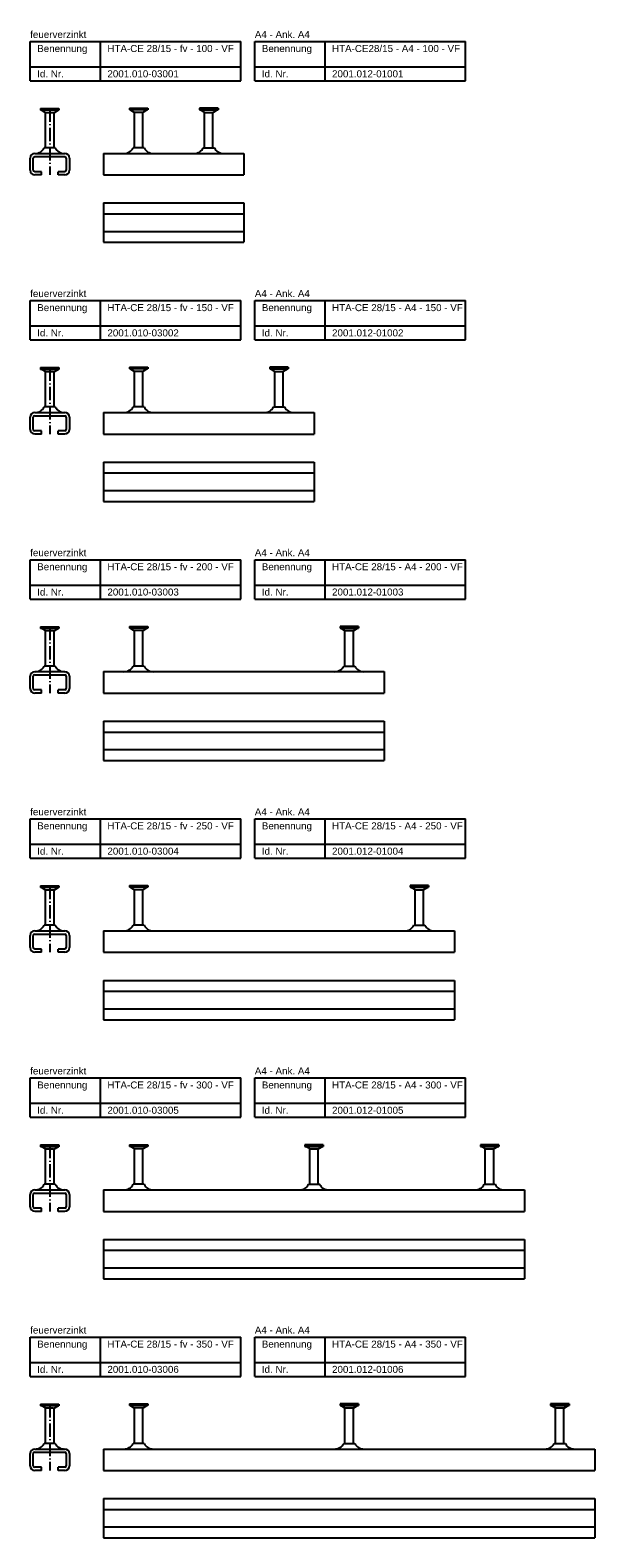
# Model space of a CAD drawing. Header units: millimetres. Extents: x 6200 to 12322, y 378 to 2559.
# Tile 4 of 6: x 6200 to 6602, y 1485 to 2559. Entities that reach past the tile are written whole.
import ezdxf

# ---------------------------------------------------------------- set-up
doc = ezdxf.new("R2010")
doc.units = ezdxf.units.MM
doc.header["$LTSCALE"] = 10
doc.linetypes.add('AM_DIN_G_W050x2', pattern=[6.875, 4.75, -0.875, 0.375, -0.875])
doc.layers.add('HALFEN', color=2, linetype='CONTINUOUS')
doc.styles.add('ARIAL50', font='arial.ttf', dxfattribs={"height": 5})

msp = doc.modelspace()

# ---------------------------------------------------------------- linework, layer by layer
at = {"layer": 'HALFEN'}
for p, q in [((6200.2, 2550.7), (6350.2, 2550.7)), ((6200.2, 2522.7), (6200.2, 2550.7)), ((6250.2, 2522.7), (6250.2, 2550.7)), ((6350.2, 2522.7), (6350.2, 2550.7)), ((6360.2, 2550.7), (6510.2, 2550.7)), ((6360.2, 2522.7), (6360.2, 2550.7)), ((6410.2, 2522.7), (6410.2, 2550.7)), ((6510.2, 2522.7), (6510.2, 2550.7)), ((6200.2, 2532.7), (6350.2, 2532.7)), ((6360.2, 2532.7), (6510.2, 2532.7)), ((6200.2, 2522.7), (6350.2, 2522.7)), ((6360.2, 2522.7), (6510.2, 2522.7)), ((6207.6, 2503), (6220.7, 2503)), ((6207.6, 2503), (6207.6, 2501.7)), ((6220.7, 2501.7), (6207.6, 2501.7)), ((6210.9, 2500.2), (6208.2, 2501.7)), ((6211.1, 2502.8), (6211.1, 2501.9)), ((6217.2, 2502.8), (6217.2, 2501.9)), ((6217.5, 2500.2), (6220.2, 2501.7)), ((6220.7, 2503), (6220.7, 2501.7)), ((6270.9, 2503.2), (6284, 2503.2)), ((6270.9, 2503.2), (6270.9, 2502)), ((6284, 2502), (6270.9, 2502)), ((6274.1, 2500.4), (6271.4, 2502)), ((6274.4, 2503.1), (6274.4, 2502.1)), ((6280.5, 2503.1), (6280.5, 2502.1)), ((6280.7, 2500.4), (6283.4, 2502)), ((6284, 2503.2), (6284, 2502)), ((6334, 2503.2), (6320.9, 2503.2)), ((6320.9, 2503.2), (6320.9, 2502)), ((6320.9, 2502), (6334, 2502)), ((6324.1, 2500.4), (6321.4, 2502)), ((6324.4, 2503.1), (6324.4, 2502.1)), ((6330.5, 2503.1), (6330.5, 2502.1)), ((6330.7, 2500.4), (6333.4, 2502)), ((6334, 2503.2), (6334, 2502)), ((6211.2, 2475), (6211.2, 2499.7)), ((6216.9, 2500), (6211.4, 2500)), ((6217.2, 2475), (6217.2, 2499.7)), ((6274.4, 2475), (6274.4, 2499.9)), ((6280.2, 2500.2), (6274.6, 2500.2)), ((6280.4, 2475), (6280.4, 2499.9)), ((6324.4, 2475), (6324.4, 2499.9)), ((6324.6, 2500.2), (6330.2, 2500.2)), ((6330.4, 2475), (6330.4, 2499.9)), ((6203.4, 2471), (6224.9, 2471)), ((6218.1, 2475), (6210.2, 2475)), ((6252.4, 2471), (6352.4, 2471)), ((6252.4, 2471), (6252.4, 2455.7)), ((6281.4, 2475), (6273.5, 2475)), ((6323.5, 2475), (6331.4, 2475)), ((6352.4, 2471), (6352.4, 2455.7)), ((6200.2, 2459), (6200.2, 2467.7)), ((6202.4, 2459), (6202.4, 2467.7)), ((6203.4, 2468.7), (6224.9, 2468.7)), ((6225.9, 2467.7), (6225.9, 2459)), ((6228.2, 2467.7), (6228.2, 2459)), ((6208.2, 2458), (6203.4, 2458)), ((6208.2, 2455.7), (6203.4, 2455.7)), ((6208.2, 2455.7), (6208.2, 2458)), ((6220.2, 2455.7), (6220.2, 2458)), ((6224.9, 2458), (6220.2, 2458)), ((6224.9, 2455.7), (6220.2, 2455.7)), ((6252.4, 2455.7), (6352.4, 2455.7)), ((6252.4, 2435.7), (6352.4, 2435.7)), ((6252.4, 2435.7), (6252.4, 2407.7)), ((6252.4, 2428), (6352.4, 2428)), ((6352.4, 2435.7), (6352.4, 2407.7)), ((6252.4, 2415.5), (6352.4, 2415.5)), ((6252.4, 2407.7), (6352.4, 2407.7)), ((6200.2, 2366.2), (6350.2, 2366.2)), ((6200.2, 2338.2), (6200.2, 2366.2)), ((6250.2, 2338.2), (6250.2, 2366.2)), ((6350.2, 2338.2), (6350.2, 2366.2)), ((6360.2, 2366.2), (6510.2, 2366.2)), ((6360.2, 2338.2), (6360.2, 2366.2)), ((6410.2, 2338.2), (6410.2, 2366.2)), ((6510.2, 2338.2), (6510.2, 2366.2)), ((6200.2, 2348.2), (6350.2, 2348.2)), ((6360.2, 2348.2), (6510.2, 2348.2)), ((6200.2, 2338.2), (6350.2, 2338.2)), ((6360.2, 2338.2), (6510.2, 2338.2)), ((6207.6, 2318.5), (6220.7, 2318.5)), ((6207.6, 2318.5), (6207.6, 2317.2)), ((6220.7, 2317.2), (6207.6, 2317.2)), ((6210.9, 2315.7), (6208.2, 2317.2)), ((6211.1, 2318.3), (6211.1, 2317.4)), ((6211.2, 2290.5), (6211.2, 2315.2)), ((6216.9, 2315.5), (6211.4, 2315.5)), ((6217.2, 2318.3), (6217.2, 2317.4)), ((6217.2, 2290.5), (6217.2, 2315.2)), ((6217.5, 2315.7), (6220.2, 2317.2)), ((6220.7, 2318.5), (6220.7, 2317.2)), ((6270.9, 2318.7), (6284, 2318.7)), ((6270.9, 2318.7), (6270.9, 2317.5)), ((6284, 2317.5), (6270.9, 2317.5)), ((6274.1, 2315.9), (6271.4, 2317.5)), ((6274.4, 2318.6), (6274.4, 2317.6)), ((6274.4, 2290.5), (6274.4, 2315.4)), ((6280.2, 2315.7), (6274.6, 2315.7)), ((6280.4, 2290.5), (6280.4, 2315.4)), ((6280.5, 2318.6), (6280.5, 2317.6)), ((6280.7, 2315.9), (6283.4, 2317.5)), ((6284, 2318.7), (6284, 2317.5)), ((6384, 2318.7), (6370.9, 2318.7)), ((6370.9, 2318.7), (6370.9, 2317.5)), ((6370.9, 2317.5), (6384, 2317.5)), ((6374.1, 2315.9), (6371.4, 2317.5)), ((6374.4, 2318.6), (6374.4, 2317.6)), ((6374.4, 2290.5), (6374.4, 2315.4)), ((6374.6, 2315.7), (6380.2, 2315.7)), ((6380.4, 2290.5), (6380.4, 2315.4)), ((6380.5, 2318.6), (6380.5, 2317.6)), ((6380.7, 2315.9), (6383.4, 2317.5)), ((6384, 2318.7), (6384, 2317.5)), ((6218.1, 2290.5), (6210.2, 2290.5)), ((6281.4, 2290.5), (6273.5, 2290.5)), ((6373.5, 2290.5), (6381.4, 2290.5)), ((6200.2, 2274.5), (6200.2, 2283.2)), ((6202.4, 2274.5), (6202.4, 2283.2)), ((6203.4, 2286.5), (6224.9, 2286.5)), ((6203.4, 2284.2), (6224.9, 2284.2)), ((6225.9, 2283.2), (6225.9, 2274.5)), ((6228.2, 2283.2), (6228.2, 2274.5)), ((6252.4, 2286.5), (6402.4, 2286.5)), ((6252.4, 2286.5), (6252.4, 2271.2)), ((6402.4, 2286.5), (6402.4, 2271.2)), ((6208.2, 2273.5), (6203.4, 2273.5)), ((6208.2, 2271.2), (6203.4, 2271.2)), ((6208.2, 2271.2), (6208.2, 2273.5)), ((6220.2, 2271.2), (6220.2, 2273.5)), ((6224.9, 2273.5), (6220.2, 2273.5)), ((6224.9, 2271.2), (6220.2, 2271.2)), ((6252.4, 2271.2), (6402.4, 2271.2)), ((6252.4, 2251.2), (6402.4, 2251.2)), ((6252.4, 2251.2), (6252.4, 2223.2)), ((6402.4, 2251.2), (6402.4, 2223.2)), ((6252.4, 2243.5), (6402.4, 2243.5)), ((6252.4, 2231), (6402.4, 2231)), ((6252.4, 2223.2), (6402.4, 2223.2)), ((6200.2, 2181.7), (6350.2, 2181.7)), ((6200.2, 2153.7), (6200.2, 2181.7)), ((6250.2, 2153.7), (6250.2, 2181.7)), ((6350.2, 2153.7), (6350.2, 2181.7)), ((6360.2, 2181.7), (6510.2, 2181.7)), ((6360.2, 2153.7), (6360.2, 2181.7)), ((6410.2, 2153.7), (6410.2, 2181.7)), ((6510.2, 2153.7), (6510.2, 2181.7)), ((6200.2, 2163.7), (6350.2, 2163.7)), ((6360.2, 2163.7), (6510.2, 2163.7)), ((6200.2, 2153.7), (6350.2, 2153.7)), ((6360.2, 2153.7), (6510.2, 2153.7)), ((6207.6, 2134), (6220.7, 2134)), ((6207.6, 2134), (6207.6, 2132.7)), ((6220.7, 2132.7), (6207.6, 2132.7)), ((6210.9, 2131.2), (6208.2, 2132.7)), ((6211.1, 2133.8), (6211.1, 2132.9)), ((6211.2, 2106), (6211.2, 2130.7)), ((6216.9, 2131), (6211.4, 2131)), ((6217.2, 2133.8), (6217.2, 2132.9)), ((6217.2, 2106), (6217.2, 2130.7)), ((6217.5, 2131.2), (6220.2, 2132.7)), ((6220.7, 2134), (6220.7, 2132.7)), ((6270.9, 2134.2), (6284, 2134.2)), ((6270.9, 2134.2), (6270.9, 2133)), ((6284, 2133), (6270.9, 2133)), ((6274.1, 2131.4), (6271.4, 2133)), ((6274.4, 2134.1), (6274.4, 2133.1)), ((6274.4, 2106), (6274.4, 2130.9)), ((6280.2, 2131.2), (6274.6, 2131.2)), ((6280.4, 2106), (6280.4, 2130.9)), ((6280.5, 2134.1), (6280.5, 2133.1)), ((6280.7, 2131.4), (6283.4, 2133)), ((6284, 2134.2), (6284, 2133)), ((6434, 2134.2), (6420.9, 2134.2)), ((6420.9, 2134.2), (6420.9, 2133)), ((6420.9, 2133), (6434, 2133)), ((6424.1, 2131.4), (6421.4, 2133)), ((6424.4, 2134.1), (6424.4, 2133.1)), ((6424.4, 2106), (6424.4, 2130.9)), ((6424.6, 2131.2), (6430.2, 2131.2)), ((6430.4, 2106), (6430.4, 2130.9)), ((6430.5, 2134.1), (6430.5, 2133.1)), ((6430.7, 2131.4), (6433.4, 2133)), ((6434, 2134.2), (6434, 2133)), ((6218.1, 2106), (6210.2, 2106)), ((6281.4, 2106), (6273.5, 2106)), ((6423.5, 2106), (6431.4, 2106)), ((6200.2, 2090), (6200.2, 2098.7)), ((6202.4, 2090), (6202.4, 2098.7)), ((6203.4, 2102), (6224.9, 2102)), ((6203.4, 2099.7), (6224.9, 2099.7)), ((6225.9, 2098.7), (6225.9, 2090)), ((6228.2, 2098.7), (6228.2, 2090)), ((6252.4, 2102), (6452.4, 2102)), ((6252.4, 2102), (6252.4, 2086.7)), ((6452.4, 2102), (6452.4, 2086.7)), ((6208.2, 2089), (6203.4, 2089)), ((6208.2, 2086.7), (6203.4, 2086.7)), ((6208.2, 2086.7), (6208.2, 2089)), ((6220.2, 2086.7), (6220.2, 2089)), ((6224.9, 2089), (6220.2, 2089)), ((6224.9, 2086.7), (6220.2, 2086.7)), ((6252.4, 2086.7), (6452.4, 2086.7)), ((6252.4, 2066.7), (6452.4, 2066.7)), ((6252.4, 2066.7), (6252.4, 2038.7)), ((6452.4, 2066.7), (6452.4, 2038.7)), ((6252.4, 2059), (6452.4, 2059)), ((6252.4, 2046.5), (6452.4, 2046.5)), ((6252.4, 2038.7), (6452.4, 2038.7)), ((6200.2, 1997.2), (6350.2, 1997.2)), ((6200.2, 1969.2), (6200.2, 1997.2)), ((6250.2, 1969.2), (6250.2, 1997.2)), ((6350.2, 1969.2), (6350.2, 1997.2)), ((6360.2, 1997.2), (6510.2, 1997.2)), ((6360.2, 1969.2), (6360.2, 1997.2)), ((6410.2, 1969.2), (6410.2, 1997.2)), ((6510.2, 1969.2), (6510.2, 1997.2)), ((6200.2, 1979.2), (6350.2, 1979.2)), ((6360.2, 1979.2), (6510.2, 1979.2)), ((6200.2, 1969.2), (6350.2, 1969.2)), ((6360.2, 1969.2), (6510.2, 1969.2)), ((6207.6, 1949.5), (6220.7, 1949.5)), ((6207.6, 1949.5), (6207.6, 1948.2)), ((6220.7, 1948.2), (6207.6, 1948.2)), ((6210.9, 1946.7), (6208.2, 1948.2)), ((6211.1, 1949.3), (6211.1, 1948.4)), ((6211.2, 1921.5), (6211.2, 1946.2)), ((6216.9, 1946.5), (6211.4, 1946.5)), ((6217.2, 1949.3), (6217.2, 1948.4)), ((6217.2, 1921.5), (6217.2, 1946.2)), ((6217.5, 1946.7), (6220.2, 1948.2)), ((6220.7, 1949.5), (6220.7, 1948.2)), ((6270.9, 1949.7), (6284, 1949.7)), ((6270.9, 1949.7), (6270.9, 1948.5)), ((6284, 1948.5), (6270.9, 1948.5)), ((6274.1, 1946.9), (6271.4, 1948.5)), ((6274.4, 1949.6), (6274.4, 1948.6)), ((6274.4, 1921.5), (6274.4, 1946.4)), ((6280.2, 1946.7), (6274.6, 1946.7)), ((6280.4, 1921.5), (6280.4, 1946.4)), ((6280.5, 1949.6), (6280.5, 1948.6)), ((6280.7, 1946.9), (6283.4, 1948.5)), ((6284, 1949.7), (6284, 1948.5)), ((6484, 1949.7), (6470.9, 1949.7)), ((6470.9, 1949.7), (6470.9, 1948.5)), ((6470.9, 1948.5), (6484, 1948.5)), ((6474.1, 1946.9), (6471.4, 1948.5)), ((6474.4, 1949.6), (6474.4, 1948.6)), ((6474.4, 1921.5), (6474.4, 1946.4)), ((6474.6, 1946.7), (6480.2, 1946.7)), ((6480.4, 1921.5), (6480.4, 1946.4)), ((6480.5, 1949.6), (6480.5, 1948.6)), ((6480.7, 1946.9), (6483.4, 1948.5)), ((6484, 1949.7), (6484, 1948.5)), ((6200.2, 1905.5), (6200.2, 1914.2)), ((6202.4, 1905.5), (6202.4, 1914.2)), ((6203.4, 1917.5), (6224.9, 1917.5)), ((6203.4, 1915.2), (6224.9, 1915.2)), ((6218.1, 1921.5), (6210.2, 1921.5)), ((6225.9, 1914.2), (6225.9, 1905.5)), ((6228.2, 1914.2), (6228.2, 1905.5)), ((6252.4, 1917.5), (6502.4, 1917.5)), ((6252.4, 1917.5), (6252.4, 1902.2)), ((6281.4, 1921.5), (6273.5, 1921.5)), ((6473.5, 1921.5), (6481.4, 1921.5)), ((6502.4, 1917.5), (6502.4, 1902.2)), ((6208.2, 1904.5), (6203.4, 1904.5)), ((6208.2, 1902.2), (6203.4, 1902.2)), ((6208.2, 1902.2), (6208.2, 1904.5)), ((6220.2, 1902.2), (6220.2, 1904.5)), ((6224.9, 1904.5), (6220.2, 1904.5)), ((6224.9, 1902.2), (6220.2, 1902.2)), ((6252.4, 1902.2), (6502.4, 1902.2)), ((6252.4, 1882.2), (6502.4, 1882.2)), ((6252.4, 1882.2), (6252.4, 1854.2)), ((6502.4, 1882.2), (6502.4, 1854.2)), ((6252.4, 1874.5), (6502.4, 1874.5)), ((6252.4, 1862), (6502.4, 1862)), ((6252.4, 1854.2), (6502.4, 1854.2)), ((6200.2, 1812.7), (6350.2, 1812.7)), ((6200.2, 1784.7), (6200.2, 1812.7)), ((6250.2, 1784.7), (6250.2, 1812.7)), ((6350.2, 1784.7), (6350.2, 1812.7)), ((6360.2, 1812.7), (6510.2, 1812.7)), ((6360.2, 1784.7), (6360.2, 1812.7)), ((6410.2, 1784.7), (6410.2, 1812.7)), ((6510.2, 1784.7), (6510.2, 1812.7)), ((6200.2, 1794.7), (6350.2, 1794.7)), ((6360.2, 1794.7), (6510.2, 1794.7)), ((6200.2, 1784.7), (6350.2, 1784.7)), ((6360.2, 1784.7), (6510.2, 1784.7)), ((6207.6, 1765), (6220.7, 1765)), ((6207.6, 1765), (6207.6, 1763.7)), ((6220.7, 1763.7), (6207.6, 1763.7)), ((6210.9, 1762.2), (6208.2, 1763.7)), ((6211.1, 1764.8), (6211.1, 1763.9)), ((6211.2, 1737), (6211.2, 1761.7)), ((6216.9, 1762), (6211.4, 1762)), ((6217.2, 1764.8), (6217.2, 1763.9)), ((6217.2, 1737), (6217.2, 1761.7)), ((6217.5, 1762.2), (6220.2, 1763.7)), ((6220.7, 1765), (6220.7, 1763.7)), ((6270.9, 1765.2), (6284, 1765.2)), ((6270.9, 1765.2), (6270.9, 1764)), ((6284, 1764), (6270.9, 1764)), ((6274.1, 1762.4), (6271.4, 1764)), ((6274.4, 1765.1), (6274.4, 1764.1)), ((6274.4, 1737), (6274.4, 1761.9)), ((6280.2, 1762.2), (6274.6, 1762.2)), ((6280.4, 1737), (6280.4, 1761.9)), ((6280.5, 1765.1), (6280.5, 1764.1)), ((6280.7, 1762.4), (6283.4, 1764)), ((6284, 1765.2), (6284, 1764)), ((6409, 1765.2), (6395.9, 1765.2)), ((6395.9, 1765.2), (6395.9, 1764)), ((6395.9, 1764), (6409, 1764)), ((6399.1, 1762.4), (6396.4, 1764)), ((6399.4, 1765.1), (6399.4, 1764.1)), ((6399.4, 1737), (6399.4, 1761.9)), ((6399.6, 1762.2), (6405.2, 1762.2)), ((6405.4, 1737), (6405.4, 1761.9)), ((6405.5, 1765.1), (6405.5, 1764.1)), ((6405.7, 1762.4), (6408.4, 1764)), ((6409, 1765.2), (6409, 1764)), ((6534, 1765.2), (6520.9, 1765.2)), ((6520.9, 1765.2), (6520.9, 1764)), ((6520.9, 1764), (6534, 1764)), ((6524.1, 1762.4), (6521.4, 1764)), ((6524.4, 1765.1), (6524.4, 1764.1)), ((6524.4, 1737), (6524.4, 1761.9)), ((6524.6, 1762.2), (6530.2, 1762.2)), ((6530.4, 1737), (6530.4, 1761.9)), ((6530.5, 1765.1), (6530.5, 1764.1)), ((6530.7, 1762.4), (6533.4, 1764)), ((6534, 1765.2), (6534, 1764)), ((6200.2, 1721), (6200.2, 1729.7)), ((6202.4, 1721), (6202.4, 1729.7)), ((6203.4, 1733), (6224.9, 1733)), ((6203.4, 1730.7), (6224.9, 1730.7)), ((6218.1, 1737), (6210.2, 1737)), ((6225.9, 1729.7), (6225.9, 1721)), ((6228.2, 1729.7), (6228.2, 1721)), ((6252.4, 1733), (6552.4, 1733)), ((6252.4, 1733), (6252.4, 1717.7)), ((6281.4, 1737), (6273.5, 1737)), ((6398.5, 1737), (6406.4, 1737)), ((6523.5, 1737), (6531.4, 1737)), ((6552.4, 1733), (6552.4, 1717.7)), ((6208.2, 1720), (6203.4, 1720)), ((6208.2, 1717.7), (6203.4, 1717.7)), ((6208.2, 1717.7), (6208.2, 1720)), ((6220.2, 1717.7), (6220.2, 1720)), ((6224.9, 1720), (6220.2, 1720)), ((6224.9, 1717.7), (6220.2, 1717.7)), ((6252.4, 1717.7), (6552.4, 1717.7)), ((6252.4, 1697.7), (6552.4, 1697.7)), ((6252.4, 1697.7), (6252.4, 1669.7)), ((6552.4, 1697.7), (6552.4, 1669.7)), ((6252.4, 1690), (6552.4, 1690)), ((6252.4, 1677.5), (6552.4, 1677.5)), ((6252.4, 1669.7), (6552.4, 1669.7)), ((6200.2, 1628.2), (6350.2, 1628.2)), ((6200.2, 1600.2), (6200.2, 1628.2)), ((6250.2, 1600.2), (6250.2, 1628.2)), ((6350.2, 1600.2), (6350.2, 1628.2)), ((6360.2, 1628.2), (6510.2, 1628.2)), ((6360.2, 1600.2), (6360.2, 1628.2)), ((6410.2, 1600.2), (6410.2, 1628.2)), ((6510.2, 1600.2), (6510.2, 1628.2)), ((6200.2, 1610.2), (6350.2, 1610.2)), ((6200.2, 1600.2), (6350.2, 1600.2)), ((6360.2, 1610.2), (6510.2, 1610.2)), ((6360.2, 1600.2), (6510.2, 1600.2)), ((6207.6, 1580.5), (6220.7, 1580.5)), ((6207.6, 1580.5), (6207.6, 1579.2)), ((6220.7, 1579.2), (6207.6, 1579.2)), ((6210.9, 1577.7), (6208.2, 1579.2)), ((6211.1, 1580.3), (6211.1, 1579.4)), ((6217.2, 1580.3), (6217.2, 1579.4)), ((6217.5, 1577.7), (6220.2, 1579.2)), ((6220.7, 1580.5), (6220.7, 1579.2)), ((6270.9, 1580.7), (6284, 1580.7)), ((6270.9, 1580.7), (6270.9, 1579.5)), ((6284, 1579.5), (6270.9, 1579.5)), ((6274.1, 1577.9), (6271.4, 1579.5)), ((6274.4, 1580.6), (6274.4, 1579.6)), ((6280.5, 1580.6), (6280.5, 1579.6)), ((6280.7, 1577.9), (6283.4, 1579.5)), ((6284, 1580.7), (6284, 1579.5)), ((6434, 1580.7), (6420.9, 1580.7)), ((6420.9, 1580.7), (6420.9, 1579.5)), ((6420.9, 1579.5), (6434, 1579.5)), ((6424.1, 1577.9), (6421.4, 1579.5)), ((6424.4, 1580.6), (6424.4, 1579.6)), ((6430.5, 1580.6), (6430.5, 1579.6)), ((6430.7, 1577.9), (6433.4, 1579.5)), ((6434, 1580.7), (6434, 1579.5)), ((6584, 1580.7), (6570.9, 1580.7)), ((6570.9, 1580.7), (6570.9, 1579.5)), ((6570.9, 1579.5), (6584, 1579.5)), ((6574.1, 1577.9), (6571.4, 1579.5)), ((6574.4, 1580.6), (6574.4, 1579.6)), ((6580.5, 1580.6), (6580.5, 1579.6)), ((6580.7, 1577.9), (6583.4, 1579.5)), ((6584, 1580.7), (6584, 1579.5)), ((6211.2, 1552.5), (6211.2, 1577.1)), ((6216.9, 1577.5), (6211.4, 1577.5)), ((6217.2, 1552.5), (6217.2, 1577.1)), ((6274.4, 1552.5), (6274.4, 1577.4)), ((6280.2, 1577.7), (6274.6, 1577.7)), ((6280.4, 1552.5), (6280.4, 1577.4)), ((6424.4, 1552.5), (6424.4, 1577.4)), ((6424.6, 1577.7), (6430.2, 1577.7)), ((6430.4, 1552.5), (6430.4, 1577.4)), ((6574.4, 1552.5), (6574.4, 1577.4)), ((6574.6, 1577.7), (6580.2, 1577.7)), ((6580.4, 1552.5), (6580.4, 1577.4)), ((6203.4, 1548.5), (6224.9, 1548.5)), ((6203.4, 1546.2), (6224.9, 1546.2)), ((6218.1, 1552.5), (6210.2, 1552.5)), ((6252.4, 1548.5), (6602.4, 1548.5)), ((6252.4, 1548.5), (6252.4, 1533.2)), ((6281.4, 1552.5), (6273.5, 1552.5)), ((6423.5, 1552.5), (6431.4, 1552.5)), ((6573.5, 1552.5), (6581.4, 1552.5)), ((6602.4, 1548.5), (6602.4, 1533.2)), ((6200.2, 1536.5), (6200.2, 1545.2)), ((6202.4, 1536.5), (6202.4, 1545.2)), ((6208.2, 1535.5), (6203.4, 1535.5)), ((6208.2, 1533.2), (6208.2, 1535.5)), ((6220.2, 1533.2), (6220.2, 1535.5)), ((6224.9, 1535.5), (6220.2, 1535.5)), ((6225.9, 1545.2), (6225.9, 1536.5)), ((6228.2, 1545.2), (6228.2, 1536.5)), ((6208.2, 1533.2), (6203.4, 1533.2)), ((6224.9, 1533.2), (6220.2, 1533.2)), ((6252.4, 1533.2), (6602.4, 1533.2)), ((6252.4, 1513.2), (6602.4, 1513.2)), ((6252.4, 1513.2), (6252.4, 1485.2)), ((6252.4, 1505.5), (6602.4, 1505.5)), ((6602.4, 1513.2), (6602.4, 1485.2)), ((6252.4, 1493), (6602.4, 1493)), ((6252.4, 1485.2), (6602.4, 1485.2))]:
    msp.add_line(p, q, dxfattribs=at)
at = {"layer": 'HALFEN', "color": 1, "linetype": 'AM_DIN_G_W050x2', "ltscale": 0.2}
for p, q in [((6214.2, 2503), (6214.2, 2455.7)), ((6214.2, 2318.5), (6214.2, 2271.2)), ((6214.2, 2134), (6214.2, 2086.7)), ((6214.2, 1949.5), (6214.2, 1902.2)), ((6214.2, 1765), (6214.2, 1717.7)), ((6214.2, 1580.5), (6214.2, 1533.2))]:
    msp.add_line(p, q, dxfattribs=at)
at = {"layer": 'HALFEN'}
for centre, radius, start, end in [((6210.6, 2499.7), 0.6, 0, 60), ((6217.8, 2499.7), 0.6, 120, 180), ((6273.8, 2499.9), 0.6, 0, 60), ((6281, 2499.9), 0.6, 120, 180), ((6323.8, 2499.9), 0.6, 0, 60), ((6331, 2499.9), 0.6, 120, 180), ((6203.4, 2467.7), 3.25, 90, 180), ((6203.8, 2478.1), 7.14, 268.7969, 333.9123), ((6224.5, 2478.1), 7.14, 206.0877, 271.2031), ((6224.9, 2467.7), 3.25, 0, 90), ((6267.1, 2478.1), 7.14, 268.7969, 333.9123), ((6287.8, 2478.1), 7.14, 206.0877, 271.2031), ((6317.1, 2478.1), 7.14, 268.7969, 333.9123), ((6337.8, 2478.1), 7.14, 206.0877, 271.2031), ((6203.4, 2459), 3.25, 180, 270), ((6203.4, 2467.7), 1, 90, 180), ((6203.4, 2459), 1, 180, 270), ((6224.9, 2467.7), 1, 0, 90), ((6224.9, 2459), 3.25, 270, 0), ((6224.9, 2459), 1, 270, 0), ((6210.6, 2315.2), 0.6, 0, 60), ((6217.8, 2315.2), 0.6, 120, 180), ((6273.8, 2315.4), 0.6, 0, 60), ((6281, 2315.4), 0.6, 120, 180), ((6373.8, 2315.4), 0.6, 0, 60), ((6381, 2315.4), 0.6, 120, 180), ((6203.8, 2293.6), 7.14, 268.7969, 333.9123), ((6224.5, 2293.6), 7.14, 206.0877, 271.2031), ((6267.1, 2293.6), 7.14, 268.7969, 333.9123), ((6287.8, 2293.6), 7.14, 206.0877, 271.2031), ((6367.1, 2293.6), 7.14, 268.7969, 333.9123), ((6387.8, 2293.6), 7.14, 206.0877, 271.2031), ((6203.4, 2283.2), 3.25, 90, 180), ((6203.4, 2283.2), 1, 90, 180), ((6224.9, 2283.2), 3.25, 0, 90), ((6224.9, 2283.2), 1, 0, 90), ((6203.4, 2274.5), 3.25, 180, 270), ((6203.4, 2274.5), 1, 180, 270), ((6224.9, 2274.5), 3.25, 270, 0), ((6224.9, 2274.5), 1, 270, 0), ((6210.6, 2130.7), 0.6, 0, 60), ((6217.8, 2130.7), 0.6, 120, 180), ((6273.8, 2130.9), 0.6, 0, 60), ((6281, 2130.9), 0.6, 120, 180), ((6423.8, 2130.9), 0.6, 0, 60), ((6431, 2130.9), 0.6, 120, 180), ((6203.8, 2109.1), 7.14, 268.7969, 333.9123), ((6224.5, 2109.1), 7.14, 206.0877, 271.2031), ((6267.1, 2109.1), 7.14, 268.7969, 333.9123), ((6287.8, 2109.1), 7.14, 206.0877, 271.2031), ((6417.1, 2109.1), 7.14, 268.7969, 333.9123), ((6437.8, 2109.1), 7.14, 206.0877, 271.2031), ((6203.4, 2098.7), 3.25, 90, 180), ((6203.4, 2098.7), 1, 90, 180), ((6224.9, 2098.7), 3.25, 0, 90), ((6224.9, 2098.7), 1, 0, 90), ((6203.4, 2090), 3.25, 180, 270), ((6203.4, 2090), 1, 180, 270), ((6224.9, 2090), 3.25, 270, 0), ((6224.9, 2090), 1, 270, 0), ((6210.6, 1946.2), 0.6, 0, 60), ((6217.8, 1946.2), 0.6, 120, 180), ((6273.8, 1946.4), 0.6, 0, 60), ((6281, 1946.4), 0.6, 120, 180), ((6473.8, 1946.4), 0.6, 0, 60), ((6481, 1946.4), 0.6, 120, 180), ((6203.4, 1914.2), 3.25, 90, 180), ((6203.4, 1914.2), 1, 90, 180), ((6203.8, 1924.6), 7.14, 268.7969, 333.9123), ((6224.5, 1924.6), 7.14, 206.0877, 271.2031), ((6224.9, 1914.2), 3.25, 0, 90), ((6224.9, 1914.2), 1, 0, 90), ((6267.1, 1924.6), 7.14, 268.7969, 333.9123), ((6287.8, 1924.6), 7.14, 206.0877, 271.2031), ((6467.1, 1924.6), 7.14, 268.7969, 333.9123), ((6487.8, 1924.6), 7.14, 206.0877, 271.2031), ((6203.4, 1905.5), 3.25, 180, 270), ((6203.4, 1905.5), 1, 180, 270), ((6224.9, 1905.5), 3.25, 270, 0), ((6224.9, 1905.5), 1, 270, 0), ((6210.6, 1761.7), 0.6, 0, 60), ((6217.8, 1761.7), 0.6, 120, 180), ((6273.8, 1761.9), 0.6, 0, 60), ((6281, 1761.9), 0.6, 120, 180), ((6398.8, 1761.9), 0.6, 0, 60), ((6406, 1761.9), 0.6, 120, 180), ((6523.8, 1761.9), 0.6, 0, 60), ((6531, 1761.9), 0.6, 120, 180), ((6203.4, 1729.7), 3.25, 90, 180), ((6203.4, 1729.7), 1, 90, 180), ((6203.8, 1740.1), 7.14, 268.7969, 333.9123), ((6224.5, 1740.1), 7.14, 206.0877, 271.2031), ((6224.9, 1729.7), 3.25, 0, 90), ((6224.9, 1729.7), 1, 0, 90), ((6267.1, 1740.1), 7.14, 268.7969, 333.9123), ((6287.8, 1740.1), 7.14, 206.0877, 271.2031), ((6392.1, 1740.1), 7.14, 268.7969, 333.9123), ((6412.8, 1740.1), 7.14, 206.0877, 271.2031), ((6517.1, 1740.1), 7.14, 268.7969, 333.9123), ((6537.8, 1740.1), 7.14, 206.0877, 271.2031), ((6203.4, 1721), 3.25, 180, 270), ((6203.4, 1721), 1, 180, 270), ((6224.9, 1721), 3.25, 270, 0), ((6224.9, 1721), 1, 270, 0), ((6210.6, 1577.1), 0.6, 0, 60), ((6217.8, 1577.1), 0.6, 120, 180), ((6273.8, 1577.4), 0.6, 0, 60), ((6281, 1577.4), 0.6, 120, 180), ((6423.8, 1577.4), 0.6, 0, 60), ((6431, 1577.4), 0.6, 120, 180), ((6573.8, 1577.4), 0.6, 0, 60), ((6581, 1577.4), 0.6, 120, 180), ((6203.4, 1545.2), 3.25, 90, 180), ((6203.4, 1545.2), 1, 90, 180), ((6203.8, 1555.6), 7.14, 268.7969, 333.9123), ((6224.5, 1555.6), 7.14, 206.0877, 271.2031), ((6224.9, 1545.2), 3.25, 0, 90), ((6224.9, 1545.2), 1, 0, 90), ((6267.1, 1555.6), 7.14, 268.7969, 333.9123), ((6287.8, 1555.6), 7.14, 206.0877, 271.2031), ((6417.1, 1555.6), 7.14, 268.7969, 333.9123), ((6437.8, 1555.6), 7.14, 206.0877, 271.2031), ((6567.1, 1555.6), 7.14, 268.7969, 333.9123), ((6587.8, 1555.6), 7.14, 206.0877, 271.2031), ((6203.4, 1536.5), 3.25, 180, 270), ((6203.4, 1536.5), 1, 180, 270), ((6224.9, 1536.5), 3.25, 270, 0), ((6224.9, 1536.5), 1, 270, 0)]:
    msp.add_arc(centre, radius, start, end, dxfattribs=at)

# ---------------------------------------------------------------- texts
at = {"layer": 'HALFEN', "style": 'ARIAL50'}
for s, p in [('feuerverzinkt', (6200.2, 2553.2)), ('A4 - Ank. A4', (6360.2, 2553.2)), ('Benennung', (6205.2, 2543.2)), ('HTA-CE 28/15 - fv - 100 - VF', (6255.2, 2543.2)), ('Benennung', (6365.2, 2543.2)), ('HTA-CE28/15 - A4 - 100 - VF', (6415.2, 2543.2)), ('Id. Nr.', (6205.2, 2525.2)), ('2001.010-03001', (6255.2, 2525.2)), ('Id. Nr.', (6365.2, 2525.2)), ('2001.012-01001', (6415.2, 2525.2)), ('feuerverzinkt', (6200.2, 2368.7)), ('A4 - Ank. A4', (6360.2, 2368.7)), ('Benennung', (6205.2, 2358.7)), ('HTA-CE 28/15 - fv - 150 - VF', (6255.2, 2358.7)), ('Benennung', (6365.2, 2358.7)), ('HTA-CE 28/15 - A4 - 150 - VF', (6415.2, 2358.7)), ('Id. Nr.', (6205.2, 2340.7)), ('2001.010-03002', (6255.2, 2340.7)), ('Id. Nr.', (6365.2, 2340.7)), ('2001.012-01002', (6415.2, 2340.7)), ('feuerverzinkt', (6200.2, 2184.2)), ('HTA-CE 28/15 - fv - 200 - VF', (6255.2, 2174.2)), ('A4 - Ank. A4', (6360.2, 2184.2)), ('HTA-CE 28/15 - A4 - 200 - VF', (6415.2, 2174.2)), ('Benennung', (6205.2, 2174.2)), ('Benennung', (6365.2, 2174.2)), ('Id. Nr.', (6205.2, 2156.2)), ('2001.010-03003', (6255.2, 2156.2)), ('Id. Nr.', (6365.2, 2156.2)), ('2001.012-01003', (6415.2, 2156.2)), ('feuerverzinkt', (6200.2, 1999.7)), ('A4 - Ank. A4', (6360.2, 1999.7)), ('Benennung', (6205.2, 1989.7)), ('HTA-CE 28/15 - fv - 250 - VF', (6255.2, 1989.7)), ('Benennung', (6365.2, 1989.7)), ('HTA-CE 28/15 - A4 - 250 - VF', (6415.2, 1989.7)), ('Id. Nr.', (6205.2, 1971.7)), ('2001.010-03004', (6255.2, 1971.7)), ('Id. Nr.', (6365.2, 1971.7)), ('2001.012-01004', (6415.2, 1971.7)), ('feuerverzinkt', (6200.2, 1815.2)), ('A4 - Ank. A4', (6360.2, 1815.2)), ('Benennung', (6205.2, 1805.2)), ('HTA-CE 28/15 - fv - 300 - VF', (6255.2, 1805.2)), ('Benennung', (6365.2, 1805.2)), ('HTA-CE 28/15 - A4 - 300 - VF', (6415.2, 1805.2)), ('Id. Nr.', (6205.2, 1787.2)), ('2001.010-03005', (6255.2, 1787.2)), ('Id. Nr.', (6365.2, 1787.2)), ('2001.012-01005', (6415.2, 1787.2)), ('feuerverzinkt', (6200.2, 1630.7)), ('A4 - Ank. A4', (6360.2, 1630.7)), ('Benennung', (6205.2, 1620.7)), ('HTA-CE 28/15 - fv - 350 - VF', (6255.2, 1620.7)), ('Benennung', (6365.2, 1620.7)), ('HTA-CE 28/15 - A4 - 350 - VF', (6415.2, 1620.7)), ('Id. Nr.', (6205.2, 1602.7)), ('2001.010-03006', (6255.2, 1602.7)), ('Id. Nr.', (6365.2, 1602.7)), ('2001.012-01006', (6415.2, 1602.7))]:
    msp.add_text(s, height=5, dxfattribs=at).set_placement(p)

doc.saveas('drawing.dxf')
